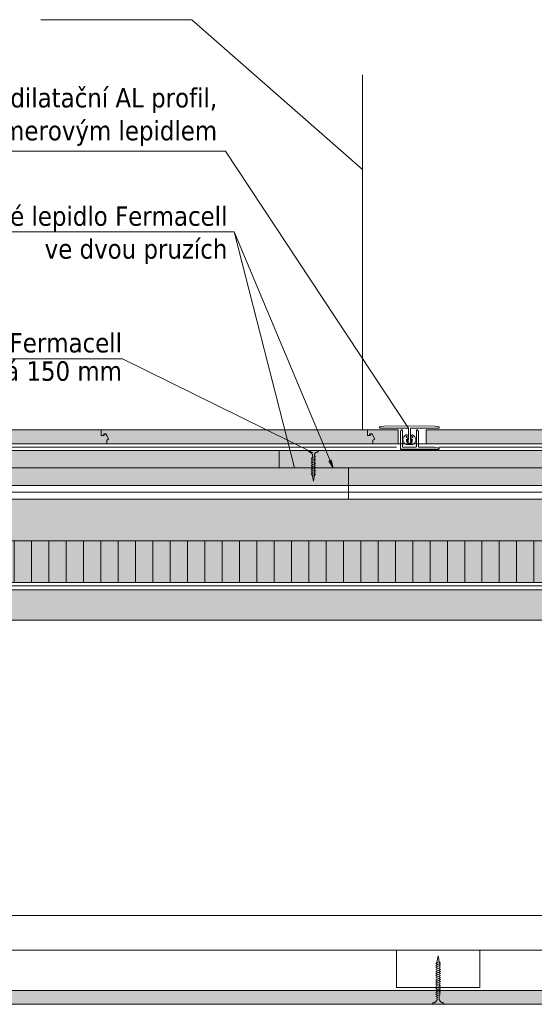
# Model space of a CAD drawing. Header units: millimetres. Extents: x -64926 to -56983, y 29477 to 31827.
# Tile 3 of 12: x -64305 to -63933, y 30548 to 31258. Entities that reach past the tile are written whole.
import ezdxf
from ezdxf.xclip import XClip

# ---------------------------------------------------------------- set-up
doc = ezdxf.new("R2010")
doc.units = ezdxf.units.MM
doc.header["$MEASUREMENT"] = 0
doc.header["$XCLIPFRAME"] = 0
doc.linetypes.add('DASHED', pattern=[19.05, 12.7, -6.35])
for name, color, linetype in [('POHLED ZÁPADNÍ_1_DEK_Kotvení', 7, 'Continuous'), ('POHLED ZÁPADNÍ_1_DEK_KÓTY', 7, 'Continuous'), ('POHLED ZÁPADNÍ_1_DEK_Plechy', 7, 'Continuous'), ('POHLED ZÁPADNÍ_1_DEK_SLABA', 7, 'Continuous'), ('POHLED ZÁPADNÍ_1_DEK_Spojeni', 7, 'Continuous'), ('POHLED ZÁPADNÍ_1_DEK_Textilie', 7, 'Continuous'), ('POHLED ZÁPADNÍ_1_DEK_ŠRAFY', 7, 'Continuous')]:
    doc.layers.add(name, color=color, linetype=linetype)
doc.styles.add('GENEROVANÝ_STYL_2', font='txt')
doc.linetypes.add('IZOLACE', pattern='A,0,[1,Detail č.10 Stropní KCE NAD 2.NP1.Shx,S=7.93651e-07,R=0,X=0,Y=0],-0.4001,0', length=0.4001)
doc.linetypes.add('LEPENÍ', pattern='A,0,[2,Detail č.10 Stropní KCE NAD 2.NP1.Shx,S=0.060476,R=0,X=0,Y=0],-7.62,0', length=7.62)
doc.linetypes.add('TEXTILIE', pattern='A,0,[4,Detail č.10 Stropní KCE NAD 2.NP1.Shx,S=0.016,R=0,X=0,Y=0],-0.016,0', length=0.016)
doc.linetypes.add('ZEBRIK', pattern='A,0,[3,Detail č.10 Stropní KCE NAD 2.NP1.Shx,S=0.00015873,R=0,X=0,Y=0],-0.02,0', length=0.02)
pattern_1 = [(305.83299, (-77491.787, 28890.929), (4.727849, 13.601744), [1.5, -16.5]), (250.83299, (-77491.787, 28890.929), (-15.265491, 0.99134), [1.2, -13.2]), (356.28439, (-77492.181, 28889.796), (-10.53763, 14.593092), [1.274804, -14.022842]), (302.01719, (-77487.91, 28889.95), (8.433827, 19.885436), [2.25, -24.75]), (352.46859, (-77488.612, 28888.293), (-14.31467, 22.893016), [1.912206, -21.03426]), (247.01719, (-77487.91, 28889.95), (-14.31469, 22.893005), [1.8, -19.8]), (276.83299, (-77489.368, 28888.256), (10.729326, 9.604247), [1.5, -16.5]), (221.83299, (-77489.368, 28888.256), (-12.870888, 8.267902), [1.2, -13.2]), (327.28439, (-77490.262, 28887.455), (-2.141548, 17.87215), [1.274804, -14.022842]), (293.33299, (-77491.7875, 28890.929), (-6.395865, 1.8653105), [0, -13.04, 0, -13.4, 0, -13.25]), (263.33299, (-77491.7875, 28890.929), (-6.3606038, 7.032012), [0, -7.64, 0, -12.74, 0, -5.05]), (223.33299, (-77490.696, 28895.2533), (3.05043, 10.241334), [0, -5, 0, -15.6, 0, -20.7]), (213.33299, (-77490.206, 28897.1925), (0.913478, 11.799), [0, -6.5, 0, -10.36, 0, -14.7])]

# ---------------------------------------------------------------- blocks, each defined once
blk = doc.blocks.new('Kresba_1_1', base_point=(-67651.92, 29799.86))
at = {"layer": 'POHLED ZÁPADNÍ_1_DEK_ŠRAFY', "linetype": 'Continuous', "lineweight": 18}
for points in [[(-64437.74, 30958.13), (-64435.99, 30958.13), (-64435.89, 30959.28), (-64434.31, 30959.28), (-64432.52, 30955.52), (-64433.77, 30954.69), (-64433.77, 30952.13), (-64241.77, 30952.13), (-64241.77, 30954.69), (-64240.52, 30955.52), (-64242.24, 30959.13), (-64243.74, 30959.13), (-64243.74, 30958.38), (-64245.74, 30958.13), (-64245.74, 30962.13), (-64437.74, 30962.13)], [(-64245.74, 30958.13), (-64243.99, 30958.13), (-64243.89, 30959.28), (-64242.31, 30959.28), (-64240.52, 30955.52), (-64241.77, 30954.69), (-64241.77, 30952.13), (-64049.77, 30952.13), (-64049.77, 30954.69), (-64048.52, 30955.52), (-64050.24, 30959.13), (-64051.74, 30959.13), (-64051.74, 30958.38), (-64053.74, 30958.13), (-64053.74, 30962.13), (-64245.74, 30962.13)], [(-64049.77, 30954.69), (-64049.77, 30952.13), (-64031.49, 30952.13), (-64031.49, 30962.13), (-64053.74, 30962.13), (-64053.74, 30958.13), (-64051.99, 30958.13), (-64050.24, 30959.13)], [(-64011.38, 30962.13), (-64011.38, 30952.13), (-63857.77, 30952.13), (-63857.77, 30954.69), (-63856.52, 30955.52), (-63858.24, 30959.13), (-63859.74, 30959.13), (-63859.74, 30958.38), (-63859.99, 30958.13), (-63861.74, 30958.13), (-63861.74, 30962.13)], [(-63516.17, 30824.9), (-63516.17, 30846.9), (-64515.97, 30846.9), (-64515.97, 30824.9)]]:
    blk.add_hatch(color=3, dxfattribs=at).paths.add_polyline_path(points)
h = blk.add_hatch(dxfattribs=at)
h.set_pattern_fill('AR_CONC_0001', color=3, style=0, pattern_type=2)
h.set_pattern_definition(pattern_1)
h.paths.add_polyline_path([(-64083.34, 30934.63), (-64083.34, 30947.13), (-64515.97, 30947.13), (-64515.97, 30934.63)])
h = blk.add_hatch(dxfattribs=at)
h.set_pattern_fill('AR_CONC_0001', color=3, style=0, pattern_type=2)
h.set_pattern_definition(pattern_1)
h.paths.add_polyline_path([(-64083.34, 30934.63), (-63516.17, 30934.63), (-63516.17, 30947.13), (-64083.34, 30947.13)])
h = blk.add_hatch(dxfattribs=at)
h.set_pattern_fill('AR_CONC_0001', color=3, style=0, pattern_type=2)
h.set_pattern_definition(pattern_1)
h.paths.add_polyline_path([(-64515.97, 30934.63), (-64515.97, 30922.13), (-64023.34, 30922.13), (-64023.34, 30934.63)])
h = blk.add_hatch(dxfattribs=at)
h.set_pattern_fill('AR_CONC_0001', color=3, style=0, pattern_type=2)
h.set_pattern_definition(pattern_1)
h.paths.add_polyline_path([(-64023.34, 30934.63), (-64023.34, 30922.13), (-63516.17, 30922.13), (-63516.17, 30934.63)])
h = blk.add_hatch(dxfattribs=at)
h.set_pattern_fill('GROUT_0001', color=3, style=0, pattern_type=2)
h.set_pattern_definition([(60, (-77491.5195, 28925.393), (-6.4282032, 4.8660254), [1, -7]), (60, (-77493.618, 28927.759), (-6.9282032, 4), [0, -8]), (60, (-77492.5195, 28923.661), (-5.4282032, 6.598076), [0, -8]), (60, (-77497.716, 28926.661), (-2.9282032, 10.9282032), [2, -14]), (60, (-77490.3856, 28929.357), (-6.9282032, 4), [0, -8]), (60, (-77490.5195, 28927.125), (-5.9282032, 5.732051), [0, -8]), (60, (-77490.8856, 28928.491), (-6.9282032, 4), [0, -8]), (60, (-77497.216, 28927.527), (-6.9282032, 4), [0, -8])])
h.paths.add_polyline_path([(-63516.17, 30882.13), (-63516.17, 30912.13), (-64515.97, 30912.13), (-64515.97, 30882.13)])
h = blk.add_hatch(dxfattribs=at)
h.set_pattern_fill('LINE_0001', color=3, style=0, pattern_type=2)
h.set_pattern_definition([(90, (-242571.105, 1283.457), (-12.5, 0), [])])
h.paths.add_polyline_path([(-64515.97, 30852.13), (-63732.81, 30852.13), (-63732.81, 30882.13), (-64515.97, 30882.13)])
h = blk.add_hatch(dxfattribs=at)
h.set_pattern_fill('AR_SAND_0001', color=3, style=0, pattern_type=2)
h.set_pattern_definition([(37.5, (-242571.1055, 1283.4574), (-0.3149668, 9.63411885), [0, -7.6, 0, -8.5, 0, -8.125]), (7.5, (-242571.105, 1283.457), (8.8488835, 14.1107303), [0, -4.1, 0, -6.85, 0, -2.625]), (327.5, (-242577.2555, 1283.4574), (15.5707093, 0.02829527), [0, -2.5, 0, -9, 0, -11.75]), (317.5, (-242577.255, 1283.457), (15.030633, 4.3883778), [0, -1.25, 0, -5.9, 0, -6.75])])
h.paths.add_polyline_path([(-64515.97, 30852.13), (-63732.81, 30852.13), (-63732.81, 30882.13), (-64515.97, 30882.13)])
h = blk.add_hatch(dxfattribs=at)
h.set_pattern_fill('AR_CONC_0001', color=3, style=0, pattern_type=2)
h.set_pattern_definition([(267.916494, (-272597.4, -22301.141), (18.1324107, 11.7377886), [2.25, -24.75]), (212.916494, (-272597.4, -22301.14), (-17.1507982, 15.2443618), [1.8, -19.8]), (318.367894, (-272598.911, -22302.12), (0.9816336, 26.9821494), [1.9122057, -21.0342634]), (264.100694, (-272593.713, -22305.875), (28.310029, 15.7576094), [3.375, -37.125]), (314.552094, (-272596.072, -22307.188), (4.162641, 40.2855113), [2.8683086, -31.55139]), (209.100694, (-272593.713, -22305.875), (4.1626095, 40.2855145), [2.7, -29.7]), (238.916494, (-272597.002, -22306.535), (21.5495566, 1.475334), [2.25, -24.75]), (183.916494, (-272597.002, -22306.535), (-7.6098129, 21.6478912), [1.8, -19.8]), (289.367894, (-272598.797, -22306.658), (13.9397616, 23.1232142), [1.9122057, -21.0342634]), (255.4164944, (-272597.4, -22301.141), (-5.84923148, 8.1028423), [0, -19.56, 0, -20.1, 0, -19.875]), (225.4164944, (-272597.4, -22301.141), (-1.04500223, 14.1844116), [0, -11.46, 0, -19.11, 0, -7.575]), (185.4164944, (-272592.1225, -22297.03), (13.0498985, 9.30740316), [0, -7.5, 0, -23.4, 0, -31.05]), (175.4164944, (-272589.756, -22295.186), (11.9569208, 13.12045915), [0, -9.75, 0, -15.54, 0, -22.05])])
h.paths.add_polyline_path([(-63516.17, 30548.05), (-63516.17, 30558.05), (-64516.13, 30558.05), (-64516.13, 30548.05)])
at = {"layer": 'POHLED ZÁPADNÍ_1_DEK_Kotvení', "color": 41, "linetype": 'DASHED', "lineweight": 18}
for p, q in [((-64096.21, 30947.13), (-64096.21, 30946.67)), ((-64089.17, 30947.13), (-64096.21, 30947.13)), ((-64089.17, 30947.13), (-64089.17, 30946.67)), ((-64091.15, 30943), (-64094.23, 30941.68)), ((-64091.15, 30941.68), (-64094.23, 30940.36)), ((-64093.3, 30941.1), (-64094.23, 30941.68)), ((-64091.15, 30940.36), (-64094.23, 30939.04)), ((-64093.3, 30939.78), (-64094.23, 30940.36)), ((-64091.15, 30939.04), (-64094.23, 30937.72)), ((-64093.3, 30938.46), (-64094.23, 30939.04)), ((-64091.15, 30937.72), (-64094.23, 30936.4)), ((-64093.3, 30937.14), (-64094.23, 30937.72)), ((-64093.4, 30944.16), (-64093.36, 30942.05)), ((-64092.1, 30943.58), (-64092.11, 30943.58)), ((-64092.11, 30943.58), (-64092.11, 30943.58)), ((-64092.11, 30943.58), (-64092.11, 30943.58)), ((-64092.11, 30943.58), (-64092.11, 30943.58)), ((-64092.11, 30943.58), (-64092.11, 30943.58)), ((-64092.11, 30943.58), (-64092.11, 30943.58)), ((-64092.09, 30943.58), (-64092.1, 30943.58)), ((-64092.1, 30943.58), (-64092.09, 30943.58)), ((-64092.1, 30943.58), (-64092.1, 30943.58)), ((-64092.09, 30943.58), (-64092.1, 30943.58)), ((-64092.1, 30943.58), (-64092.1, 30943.58)), ((-64092.1, 30943.58), (-64092.1, 30943.58)), ((-64092.1, 30943.58), (-64092.1, 30943.58)), ((-64092.1, 30943.58), (-64092.1, 30943.58)), ((-64092.1, 30943.58), (-64092.1, 30943.58)), ((-64092.09, 30943.58), (-64091.99, 30944.16)), ((-64091.15, 30943), (-64092.09, 30943.58)), ((-64092.08, 30943.58), (-64092.09, 30943.58)), ((-64092.09, 30943.58), (-64092.09, 30943.58)), ((-64092.09, 30943.58), (-64092.09, 30943.58)), ((-64092.09, 30943.58), (-64092.09, 30943.58)), ((-64092.09, 30943.58), (-64092.09, 30943.58)), ((-64092.09, 30943.58), (-64092.09, 30943.58)), ((-64092.09, 30943.58), (-64092.09, 30943.58)), ((-64091.15, 30941.68), (-64092.09, 30942.26)), ((-64091.15, 30940.36), (-64092.09, 30940.94)), ((-64091.15, 30939.04), (-64092.09, 30939.62)), ((-64091.15, 30937.72), (-64092.09, 30938.3)), ((-64092.08, 30943.58), (-64092.08, 30943.58)), ((-64092.08, 30943.58), (-64092.08, 30943.58)), ((-64092.08, 30943.58), (-64092.08, 30943.58)), ((-64092.08, 30943.58), (-64092.08, 30943.58)), ((-64092.08, 30943.58), (-64092.08, 30943.58)), ((-64092.08, 30943.58), (-64092.08, 30943.58)), ((-64092.08, 30943.58), (-64092.08, 30943.58)), ((-64092.08, 30943.58), (-64092.08, 30943.58)), ((-64092.08, 30943.58), (-64092.08, 30943.58)), ((-64092.08, 30943.58), (-64092.08, 30943.58)), ((-64092.08, 30943.58), (-64092.08, 30943.58)), ((-64092.08, 30943.58), (-64092.08, 30943.58)), ((-64092.08, 30943.58), (-64092.08, 30943.58)), ((-64091.15, 30936.4), (-64094.23, 30935.08)), ((-64093.3, 30935.82), (-64094.23, 30936.4)), ((-64091.15, 30935.08), (-64094.23, 30933.76)), ((-64093.3, 30934.5), (-64094.23, 30935.08)), ((-64091.15, 30933.76), (-64094.23, 30932.44)), ((-64093.3, 30933.18), (-64094.23, 30933.76)), ((-64091.15, 30932.44), (-64094.23, 30931.12)), ((-64093.3, 30931.86), (-64094.23, 30932.44)), ((-64091.15, 30931.12), (-64094.23, 30929.8)), ((-64093.3, 30930.54), (-64094.23, 30931.12)), ((-64091.15, 30936.4), (-64092.09, 30936.98)), ((-64091.15, 30935.08), (-64092.09, 30935.66)), ((-64091.15, 30933.76), (-64092.09, 30934.34)), ((-64091.15, 30932.44), (-64092.09, 30933.02)), ((-64091.15, 30931.12), (-64092.09, 30931.7)), ((-64091.15, 30929.8), (-64092.09, 30930.38)), ((-64093.3, 30929.22), (-64094.23, 30929.8)), ((-64093.37, 30928.86), (-64093.37, 30928.86)), ((-64093.37, 30928.86), (-64093.37, 30928.86)), ((-64093.36, 30928.86), (-64093.37, 30928.86)), ((-64093.37, 30928.86), (-64093.37, 30928.85)), ((-64093.37, 30928.85), (-64093.37, 30928.85)), ((-64093.37, 30928.85), (-64093.37, 30928.85)), ((-64093.37, 30928.85), (-64093.37, 30928.85)), ((-64093.37, 30928.85), (-64093.37, 30928.85)), ((-64093.37, 30928.85), (-64093.37, 30928.85)), ((-64093.35, 30928.86), (-64093.36, 30928.85)), ((-64093.36, 30928.85), (-64093.35, 30928.86)), ((-64093.35, 30928.86), (-64093.36, 30928.86)), ((-64093.36, 30928.86), (-64093.36, 30928.86)), ((-64093.36, 30928.86), (-64093.36, 30928.86)), ((-64093.35, 30928.86), (-64093.36, 30928.86)), ((-64093.36, 30928.86), (-64093.36, 30928.86)), ((-64093.36, 30928.86), (-64093.36, 30928.86)), ((-64093.36, 30928.86), (-64093.36, 30928.86)), ((-64093.36, 30928.86), (-64093.36, 30928.86)), ((-64093.36, 30928.86), (-64093.36, 30928.86)), ((-64093.36, 30928.86), (-64093.36, 30928.86)), ((-64091.15, 30929.8), (-64093.35, 30928.86)), ((-64092.69, 30925.13), (-64093.35, 30928.86)), ((-64093.35, 30928.86), (-64093.35, 30928.85)), ((-64093.34, 30928.86), (-64093.35, 30928.85)), ((-64093.35, 30928.85), (-64093.35, 30928.86)), ((-64093.35, 30928.86), (-64093.35, 30928.85)), ((-64093.35, 30928.85), (-64093.35, 30928.86)), ((-64093.35, 30928.86), (-64093.35, 30928.86)), ((-64093.35, 30928.85), (-64093.34, 30928.85)), ((-64093.34, 30928.85), (-64093.34, 30928.86)), ((-64093.34, 30928.86), (-64093.34, 30928.86)), ((-64093.34, 30928.86), (-64093.34, 30928.86)), ((-64093.34, 30928.86), (-64093.34, 30928.86)), ((-64093.34, 30928.86), (-64093.34, 30928.85)), ((-64093.34, 30928.85), (-64093.34, 30928.86)), ((-64093.34, 30928.85), (-64093.34, 30928.85)), ((-64092.69, 30925.13), (-64091.94, 30929.47)), ((-64091.95, 30929.47), (-64091.95, 30929.47)), ((-64091.95, 30929.47), (-64091.95, 30929.47)), ((-64091.94, 30929.47), (-64091.95, 30929.47)), ((-64091.95, 30929.47), (-64091.95, 30929.47)), ((-64091.95, 30929.47), (-64091.95, 30929.47)), ((-64091.95, 30929.47), (-64091.95, 30929.46)), ((-64091.95, 30929.46), (-64091.95, 30929.46)), ((-64091.95, 30929.46), (-64091.95, 30929.46)), ((-64091.95, 30929.46), (-64091.95, 30929.46)), ((-64091.95, 30929.46), (-64091.95, 30929.46)), ((-64091.95, 30929.46), (-64091.95, 30929.46)), ((-64091.93, 30929.47), (-64091.94, 30929.46)), ((-64091.94, 30929.46), (-64091.93, 30929.47)), ((-64091.93, 30929.47), (-64091.94, 30929.47)), ((-64091.94, 30929.47), (-64091.94, 30929.47)), ((-64091.94, 30929.47), (-64091.94, 30929.47)), ((-64091.93, 30929.47), (-64091.94, 30929.47)), ((-64091.94, 30929.47), (-64091.94, 30929.47)), ((-64091.94, 30929.47), (-64091.94, 30929.47)), ((-64091.94, 30929.47), (-64091.94, 30929.47)), ((-64091.94, 30929.47), (-64091.94, 30929.47)), ((-64091.93, 30929.47), (-64091.93, 30929.46)), ((-64091.92, 30929.47), (-64091.93, 30929.46)), ((-64091.93, 30929.46), (-64091.93, 30929.47)), ((-64091.93, 30929.47), (-64091.93, 30929.46)), ((-64091.93, 30929.46), (-64091.93, 30929.47)), ((-64091.93, 30929.47), (-64091.93, 30929.47)), ((-64091.93, 30929.46), (-64091.92, 30929.46)), ((-64091.92, 30929.46), (-64091.92, 30929.47)), ((-64091.92, 30929.47), (-64091.92, 30929.47)), ((-64091.92, 30929.47), (-64091.92, 30929.47)), ((-64091.92, 30929.47), (-64091.92, 30929.47)), ((-64091.92, 30929.47), (-64091.92, 30929.46)), ((-64091.92, 30929.46), (-64091.92, 30929.47)), ((-64091.92, 30929.46), (-64091.92, 30929.46)), ((-64002.7, 30583.05), (-64003.56, 30578.12)), ((-64002.7, 30583.05), (-64001.95, 30578.81)), ((-64004.45, 30577.74), (-64001.95, 30578.81)), ((-64004.45, 30577.74), (-64003.38, 30577.08)), ((-64004.45, 30576.24), (-64000.95, 30577.74)), ((-64004.45, 30574.74), (-64000.95, 30576.24)), ((-64004.45, 30576.24), (-64003.38, 30575.58)), ((-64003.57, 30578.12), (-64003.58, 30578.12)), ((-64003.58, 30578.12), (-64003.58, 30578.12)), ((-64003.58, 30578.12), (-64003.58, 30578.11)), ((-64003.58, 30578.11), (-64003.58, 30578.12)), ((-64003.58, 30578.12), (-64003.57, 30578.11)), ((-64003.58, 30578.11), (-64003.58, 30578.11)), ((-64003.57, 30578.11), (-64003.57, 30578.12)), ((-64003.57, 30578.12), (-64003.57, 30578.12)), ((-64003.57, 30578.12), (-64003.57, 30578.12)), ((-64003.57, 30578.12), (-64003.57, 30578.12)), ((-64003.57, 30578.12), (-64003.57, 30578.11)), ((-64003.57, 30578.12), (-64003.57, 30578.12)), ((-64003.57, 30578.11), (-64003.57, 30578.11)), ((-64003.57, 30578.11), (-64003.56, 30578.11)), ((-64003.56, 30578.11), (-64003.56, 30578.12)), ((-64003.56, 30578.12), (-64003.56, 30578.12)), ((-64003.56, 30578.12), (-64003.56, 30578.12)), ((-64003.56, 30578.12), (-64003.56, 30578.11)), ((-64003.56, 30578.11), (-64003.56, 30578.12)), ((-64003.56, 30578.11), (-64003.56, 30578.12)), ((-64003.56, 30578.12), (-64003.56, 30578.11)), ((-64003.56, 30578.11), (-64003.56, 30578.11)), ((-64003.55, 30578.11), (-64003.55, 30578.12)), ((-64003.55, 30578.12), (-64003.54, 30578.11)), ((-64003.55, 30578.12), (-64003.55, 30578.11)), ((-64003.55, 30578.11), (-64003.55, 30578.12)), ((-64003.55, 30578.12), (-64003.55, 30578.12)), ((-64003.55, 30578.12), (-64003.55, 30578.11)), ((-64003.55, 30578.11), (-64003.55, 30578.12)), ((-64003.55, 30578.11), (-64003.55, 30578.11)), ((-64003.54, 30578.12), (-64003.54, 30578.12)), ((-64003.54, 30578.12), (-64003.54, 30578.12)), ((-64003.54, 30578.12), (-64003.54, 30578.12)), ((-64003.54, 30578.12), (-64003.54, 30578.12)), ((-64003.54, 30578.12), (-64003.54, 30578.12)), ((-64002.01, 30578.4), (-64000.95, 30577.74)), ((-64002.01, 30576.9), (-64000.95, 30576.24)), ((-64002.01, 30575.4), (-64000.95, 30574.74)), ((-64004.45, 30573.24), (-64000.95, 30574.74)), ((-64004.45, 30574.74), (-64003.38, 30574.08)), ((-64004.45, 30573.24), (-64003.38, 30572.58)), ((-64004.45, 30571.74), (-64000.95, 30573.24)), ((-64004.45, 30570.24), (-64000.95, 30571.74)), ((-64004.45, 30571.74), (-64003.38, 30571.08)), ((-64004.45, 30568.74), (-64000.95, 30570.24)), ((-64004.45, 30570.24), (-64003.38, 30569.58)), ((-64004.45, 30567.24), (-64000.95, 30568.74)), ((-64004.45, 30568.74), (-64003.38, 30568.08)), ((-64004.45, 30568.74), (-64003.38, 30568.08)), ((-64002.01, 30573.9), (-64000.95, 30573.24)), ((-64002.01, 30572.4), (-64000.95, 30571.74)), ((-64002.01, 30570.9), (-64000.95, 30570.24)), ((-64002.01, 30569.4), (-64000.95, 30568.74)), ((-64004.45, 30567.24), (-64003.38, 30566.58)), ((-64004.45, 30565.74), (-64000.95, 30567.24)), ((-64004.45, 30564.24), (-64000.95, 30565.74)), ((-64004.45, 30565.74), (-64003.38, 30565.08)), ((-64004.45, 30564.24), (-64003.38, 30563.58)), ((-64004.45, 30562.74), (-64000.95, 30564.24)), ((-64004.45, 30561.24), (-64000.95, 30562.74)), ((-64004.45, 30562.74), (-64003.38, 30562.08)), ((-64004.45, 30559.74), (-64000.95, 30561.24)), ((-64004.45, 30561.24), (-64003.38, 30560.58)), ((-64002.01, 30567.9), (-64000.95, 30567.24)), ((-64002.01, 30566.4), (-64000.95, 30565.74)), ((-64002.01, 30564.9), (-64000.95, 30564.24)), ((-64002.01, 30563.4), (-64000.95, 30562.74)), ((-64002.01, 30561.9), (-64000.95, 30561.24)), ((-64004.45, 30558.24), (-64000.95, 30559.74)), ((-64004.45, 30559.74), (-64003.38, 30559.08)), ((-64004.45, 30558.24), (-64003.38, 30557.58)), ((-64004.45, 30556.74), (-64000.95, 30558.24)), ((-64004.45, 30556.74), (-64003.38, 30556.08)), ((-64004.45, 30555.24), (-64000.95, 30556.74)), ((-64004.45, 30555.24), (-64003.38, 30554.58)), ((-64004.45, 30553.74), (-64000.95, 30555.24)), ((-64002.01, 30560.4), (-64000.95, 30559.74)), ((-64002.01, 30558.9), (-64000.95, 30558.24)), ((-64002.01, 30557.4), (-64000.95, 30556.74)), ((-64002.01, 30555.9), (-64000.95, 30555.24)), ((-64001.96, 30554.82), (-64001.96, 30554.82)), ((-64001.96, 30554.82), (-64001.96, 30554.82)), ((-64001.96, 30554.82), (-64001.96, 30554.82)), ((-64001.96, 30554.82), (-64001.96, 30554.81)), ((-64001.96, 30554.81), (-64001.95, 30554.82)), ((-64001.95, 30554.82), (-64001.96, 30554.81)), ((-64001.95, 30554.82), (-64001.96, 30554.82)), ((-64001.96, 30554.81), (-64001.96, 30554.81)), ((-64001.96, 30554.81), (-64001.96, 30554.81)), ((-64001.96, 30554.81), (-64001.96, 30554.81)), ((-64001.96, 30554.81), (-64001.95, 30554.81)), ((-64001.95, 30554.81), (-64001.95, 30554.82)), ((-64001.95, 30554.82), (-64001.95, 30554.81)), ((-64001.89, 30551.42), (-64001.95, 30554.82)), ((-64001.95, 30554.81), (-64001.95, 30554.81)), ((-64001.95, 30554.81), (-64001.94, 30554.81)), ((-64001.95, 30554.81), (-64001.95, 30554.81)), ((-64001.95, 30554.81), (-64001.94, 30554.81)), ((-64001.94, 30554.81), (-64001.94, 30554.81)), ((-64001.94, 30554.81), (-64001.94, 30554.81)), ((-64001.94, 30554.81), (-64001.94, 30554.81)), ((-64001.94, 30554.81), (-64001.94, 30554.81)), ((-64001.94, 30554.81), (-64001.94, 30554.81)), ((-64001.94, 30554.81), (-64001.94, 30554.81)), ((-64001.94, 30554.81), (-64001.93, 30554.81)), ((-64001.93, 30554.82), (-64001.93, 30554.82)), ((-64001.93, 30554.82), (-64001.93, 30554.82)), ((-64001.93, 30554.82), (-64001.93, 30554.82)), ((-64001.93, 30554.82), (-64001.93, 30554.82)), ((-64001.93, 30554.82), (-64001.93, 30554.82)), ((-64001.93, 30554.81), (-64001.93, 30554.81)), ((-64001.93, 30554.81), (-64001.93, 30554.81)), ((-64001.93, 30554.81), (-64001.93, 30554.81)), ((-64006.7, 30548.05), (-64006.7, 30548.57)), ((-64006.7, 30548.05), (-63998.7, 30548.05)), ((-64004.45, 30553.74), (-64003.38, 30553.08)), ((-64003.38, 30553.08), (-64003.5, 30551.42)), ((-64003.39, 30553.08), (-64003.4, 30553.08)), ((-64003.4, 30553.08), (-64003.4, 30553.08)), ((-64003.4, 30553.08), (-64003.4, 30553.07)), ((-64003.4, 30553.07), (-64003.4, 30553.08)), ((-64003.4, 30553.08), (-64003.4, 30553.07)), ((-64003.4, 30553.08), (-64003.4, 30553.07)), ((-64003.4, 30553.08), (-64003.4, 30553.08)), ((-64003.4, 30553.08), (-64003.4, 30553.08)), ((-64003.4, 30553.07), (-64003.4, 30553.08)), ((-64003.38, 30553.08), (-64003.39, 30553.08)), ((-64003.39, 30553.08), (-64003.38, 30553.08)), ((-64003.38, 30553.08), (-64003.39, 30553.07)), ((-64003.39, 30553.08), (-64003.39, 30553.08)), ((-64003.39, 30553.08), (-64003.39, 30553.07)), ((-64003.39, 30553.07), (-64003.39, 30553.08)), ((-64003.39, 30553.07), (-64003.39, 30553.07)), ((-64003.37, 30553.08), (-64003.38, 30553.08)), ((-64003.38, 30553.08), (-64003.38, 30553.07)), ((-64003.38, 30553.07), (-64003.38, 30553.08)), ((-64003.38, 30553.08), (-64003.38, 30553.07)), ((-64003.38, 30553.08), (-64003.38, 30553.08)), ((-64003.38, 30553.08), (-64003.38, 30553.07)), ((-64003.38, 30553.07), (-64003.38, 30553.08)), ((-64003.38, 30553.07), (-64003.38, 30553.07)), ((-64003.36, 30553.09), (-64003.37, 30553.08)), ((-64003.36, 30553.08), (-64003.37, 30553.08)), ((-64003.37, 30553.08), (-64003.36, 30553.08)), ((-64003.37, 30553.08), (-64003.37, 30553.08)), ((-64003.37, 30553.08), (-64003.37, 30553.07)), ((-64003.37, 30553.07), (-64003.37, 30553.08)), ((-64003.37, 30553.08), (-64003.37, 30553.07)), ((-64003.37, 30553.07), (-64003.37, 30553.08)), ((-64003.37, 30553.07), (-64003.37, 30553.07)), ((-64003.36, 30553.08), (-64003.36, 30553.09)), ((-64003.36, 30553.08), (-64003.36, 30553.08)), ((-63998.7, 30548.05), (-63998.7, 30548.57))]:
    blk.add_line(p, q, dxfattribs=at)
at = {"layer": 'POHLED ZÁPADNÍ_1_DEK_Kotvení', "color": 41, "linetype": 'Continuous', "lineweight": 18}
for p, q in [((-64092.09, 30943.58), (-64092.04, 30943.58)), ((-64093.35, 30928.86), (-64093.3, 30928.86)), ((-64093.35, 30928.86), (-64093.3, 30928.86)), ((-64003.56, 30578.12), (-64003.51, 30578.12)), ((-64003.56, 30578.12), (-64003.51, 30578.12)), ((-64001.95, 30554.81), (-64001.9, 30554.81)), ((-64001.95, 30554.81), (-64001.9, 30554.81)), ((-64003.38, 30553.08), (-64003.33, 30553.08)), ((-64003.38, 30553.08), (-64003.33, 30553.08))]:
    blk.add_line(p, q, dxfattribs=at)
at = {"layer": 'POHLED ZÁPADNÍ_1_DEK_Kotvení', "color": 41, "linetype": 'DASHED', "lineweight": 18}
for centre, radius in [((-64092.11, 30943.58), 0.0011), ((-64093.37, 30928.85), 0.0011), ((-64091.95, 30929.46), 0.0011), ((-64003.54, 30578.12), 0.00125), ((-64001.93, 30554.82), 0.00125), ((-64003.37, 30553.08), 0.00125)]:
    blk.add_circle(centre, radius, dxfattribs=at)
for centre, radius, start, end in [((-64095.77, 30946.67), 0.44, 180, 263.31598), ((-64096.16, 30943.39), 2.86, 15.68682, 83.31598), ((-64089.23, 30943.39), 2.86, 96.68402, 164.31318), ((-64089.61, 30946.67), 0.44, 276.68402, 0), ((-64006.2, 30548.57), 0.5, 96.68402, 180), ((-64006.64, 30552.3), 3.25, 276.68402, 344.31318), ((-63998.76, 30552.3), 3.25, 195.68682, 263.31598), ((-63999.2, 30548.57), 0.5, 0, 83.31598)]:
    blk.add_arc(centre, radius, start, end, dxfattribs=at)
for p in [(-64092.1, 30943.58), (-64093.36, 30928.86), (-64091.95, 30929.47), (-64003.55, 30578.11), (-64001.94, 30554.81), (-64003.37, 30553.07)]:
    blk.add_point(p, dxfattribs=at)
at = {"layer": 'POHLED ZÁPADNÍ_1_DEK_KÓTY', "color": 6, "linetype": 'Continuous', "lineweight": 18}
for p, q in [((-64079.8, 30940.18), (-64081.53, 30939.45)), ((-64078.49, 30934.63), (-64081.53, 30939.45)), ((-64078.49, 30934.63), (-64080.66, 30939.82)), ((-64079.8, 30940.18), (-64078.49, 30934.63))]:
    blk.add_line(p, q, dxfattribs=at)
at = {"layer": 'POHLED ZÁPADNÍ_1_DEK_KÓTY', "color": 6, "linetype": 'Continuous', "lineweight": 18, "flags": 128}
for points in [[(-64057.41, 31149.76), (-64180.45, 31257.78), (-64289.46, 31257.78)], [(-64024.17, 30963.44), (-64156.21, 31162.89), (-64446.01, 31162.89)], [(-64078.49, 30934.63), (-64149.95, 31104.96), (-64388.59, 31104.96)], [(-64106.34, 30934.63), (-64149.95, 31104.96), (-64388.59, 31104.96)], [(-64092.83, 30945.65), (-64230.51, 31013.29), (-64471.18, 31013.29)]]:
    blk.add_lwpolyline(points, dxfattribs=at)
at = {"layer": 'POHLED ZÁPADNÍ_1_DEK_Plechy', "color": 5, "linetype": 'Continuous', "lineweight": 18}
for p, q in [((-64044.79, 30964.22), (-64041.91, 30964.9)), ((-64044.62, 30963.44), (-64024.17, 30963.44)), ((-64041.91, 30964.9), (-64023.44, 30965.1)), ((-64029.98, 30948.16), (-64029.98, 30960.71)), ((-64028.52, 30950.26), (-64028.52, 30962.17)), ((-64028.52, 30953.8), (-64028.52, 30962.17)), ((-64024.17, 30955.35), (-64024.17, 30963.44)), ((-64023.44, 30965.1), (-64004.98, 30964.9)), ((-64022.72, 30955.36), (-64022.72, 30963.44)), ((-64022.72, 30955.35), (-64022.72, 30963.44)), ((-64022.72, 30963.44), (-64002.27, 30963.44)), ((-64018.37, 30950.26), (-64018.37, 30962.17)), ((-64016.91, 30949.61), (-64016.91, 30960.71)), ((-64002.1, 30964.22), (-64004.98, 30964.9)), ((-64024.25, 30954.12), (-64025.24, 30954.88)), ((-64023.6, 30952.27), (-64025.24, 30953.52)), ((-64025.18, 30955.2), (-64024.32, 30955.2)), ((-64025.18, 30953.84), (-64024.32, 30953.84)), ((-64023.29, 30952.27), (-64021.65, 30953.52)), ((-64023.29, 30952.27), (-64021.65, 30953.52)), ((-64022.64, 30954.12), (-64021.65, 30954.88)), ((-64021.71, 30955.2), (-64022.57, 30955.2)), ((-64021.71, 30953.84), (-64022.57, 30953.84)), ((-64029.98, 30948.16), (-64002.27, 30948.16)), ((-64027.87, 30949.61), (-64019.02, 30949.61)), ((-64016.91, 30949.61), (-64004.98, 30949.61)), ((-64002.1, 30948.94), (-64004.98, 30949.61)), ((-63516.17, 30612.08), (-64516.13, 30612.08)), ((-63516.17, 30587.07), (-64516.13, 30587.06))]:
    blk.add_line(p, q, dxfattribs=at)
at = {"layer": 'POHLED ZÁPADNÍ_1_DEK_Plechy', "color": 1, "linetype": 'Continuous', "lineweight": 18}
for p, q in [((-64023.44, 30951.55), (-64025.87, 30951.55)), ((-64023.7, 30952.13), (-64025.4, 30953.42)), ((-64023.44, 30951.55), (-64021.02, 30951.55)), ((-64023.19, 30952.13), (-64021.49, 30953.42))]:
    blk.add_line(p, q, dxfattribs=at)
at = {"layer": 'POHLED ZÁPADNÍ_1_DEK_Plechy', "color": 5, "linetype": 'Continuous', "lineweight": 18, "flags": 128}
blk.add_lwpolyline([(-64022.7, 30587.06), (-64032.7, 30587.06), (-64032.7, 30560.06), (-63972.7, 30560.06), (-63972.7, 30587.06), (-63982.7, 30587.06)], dxfattribs=at)
at = {"layer": 'POHLED ZÁPADNÍ_1_DEK_Plechy', "color": 5, "linetype": 'Continuous', "lineweight": 18}
for centre, radius, start, end in [((-64044.6, 30963.85), 0.415, 117.79543, 267.56977), ((-64028.55, 30960.74), 1.43, 88.7356, 181.23464), ((-64018.34, 30960.74), 1.43, 358.94366, 91.0861), ((-64002.29, 30963.85), 0.415, 272.43023, 62.20457), ((-64025.14, 30955.03), 0.179, 104.28055, 233.01675), ((-64025.14, 30953.66), 0.179, 104.28055, 233.01675), ((-64024.33, 30955.35), 0.155, 275.24184, 358.89747), ((-64024.33, 30953.99), 0.155, 275.08808, 57.17629), ((-64023.44, 30952.48), 0.258, 233.56962, 307.90156), ((-64022.56, 30955.35), 0.155, 181.10253, 264.75816), ((-64022.56, 30953.99), 0.155, 122.82371, 264.91192), ((-64021.75, 30955.03), 0.179, 306.98325, 75.71945), ((-64021.75, 30953.66), 0.179, 306.98325, 75.71945), ((-64027.91, 30950.23), 0.612, 176.5946, 273.4054), ((-64018.98, 30950.23), 0.612, 266.5946, 3.4054), ((-64002.29, 30948.57), 0.415, 272.43023, 62.20457)]:
    blk.add_arc(centre, radius, start, end, dxfattribs=at)
at = {"layer": 'POHLED ZÁPADNÍ_1_DEK_Plechy', "color": 1, "linetype": 'Continuous', "lineweight": 18}
for centre, radius, start, end in [((-64025.53, 30957.94), 0.559, 328.65554, 105.74486), ((-64021.36, 30957.94), 0.559, 74.25514, 211.34446), ((-64024.37, 30954.97), 3.74, 110.57147, 246.26584), ((-64025.59, 30956.88), 0.285, 123.79074, 238.94687), ((-64023.16, 30954.42), 3.74, 120.37786, 133.86563), ((-64028.62, 30950.8), 6.51, 50.20976, 63.69868), ((-64025.38, 30954.98), 0.317, 111.50178, 225.96901), ((-64024.55, 30956.28), 1.86, 235.57545, 256.53114), ((-64024.71, 30953.55), 1.9, 85.78221, 114.56467), ((-64025.12, 30953.65), 0.356, 89.86941, 219.23615), ((-64025.08, 30954.25), 0.245, 258.52017, 68.96329), ((-64024.58, 30955.64), 0.2, 271.76264, 53.75908), ((-64023.45, 30952.58), 0.517, 240.71964, 307.90156), ((-64022.31, 30955.64), 0.2, 126.24092, 268.23736), ((-64018.27, 30950.8), 6.51, 116.30132, 129.79024), ((-64022.18, 30953.55), 1.9, 65.43533, 94.21779), ((-64021.81, 30954.25), 0.245, 111.03671, 281.47983), ((-64022.34, 30956.28), 1.86, 283.46886, 304.42455), ((-64023.73, 30954.42), 3.74, 46.13437, 59.62214), ((-64021.77, 30953.65), 0.356, 320.76385, 90.13059), ((-64021.51, 30954.98), 0.317, 314.03099, 68.49822), ((-64022.52, 30954.97), 3.74, 293.73416, 69.42853), ((-64021.3, 30956.88), 0.285, 301.05313, 56.20926)]:
    blk.add_arc(centre, radius, start, end, dxfattribs=at)
at = {"layer": 'POHLED ZÁPADNÍ_1_DEK_SLABA', "color": 153, "linetype": 'Continuous', "lineweight": 18}
for p, q in [((-64057.41, 30962.13), (-64057.41, 31217.99)), ((-64057.41, 30962.13), (-64057.41, 31217.99)), ((-64031.49, 30962.13), (-64031.49, 30952.13)), ((-64011.38, 30962.13), (-64011.38, 30952.13)), ((-64516.13, 30952.13), (-63516.17, 30952.13)), ((-64516.13, 30947.13), (-63516.17, 30947.13)), ((-64516.13, 30947.13), (-63516.17, 30947.13)), ((-64516.13, 30947.13), (-63516.17, 30947.13)), ((-64515.97, 30947.13), (-63516.17, 30947.13)), ((-64117.41, 30934.63), (-64117.41, 30947.13)), ((-64515.97, 30934.63), (-63516.17, 30934.63)), ((-64067.41, 30934.63), (-64067.41, 30912.13)), ((-64515.97, 30922.13), (-63516.17, 30922.13)), ((-64515.97, 30922.13), (-63516.17, 30922.13)), ((-64515.97, 30922.13), (-63516.17, 30922.13)), ((-64515.97, 30912.13), (-63516.17, 30912.13)), ((-64515.97, 30882.13), (-63516.17, 30882.13)), ((-64515.97, 30882.13), (-63516.17, 30882.13)), ((-64515.97, 30852.13), (-63516.17, 30852.13)), ((-64515.97, 30852.13), (-63516.17, 30852.13)), ((-64515.97, 30846.9), (-63516.17, 30846.9)), ((-64515.97, 30846.9), (-63516.17, 30846.9)), ((-64515.97, 30846.9), (-63516.17, 30846.9)), ((-64515.97, 30824.9), (-63516.17, 30824.9)), ((-63516.17, 30558.05), (-64516.13, 30558.05)), ((-63516.17, 30548.05), (-64516.13, 30548.05))]:
    blk.add_line(p, q, dxfattribs=at)
at = {"layer": 'POHLED ZÁPADNÍ_1_DEK_SLABA', "color": 153, "linetype": 'Continuous', "lineweight": 18, "flags": 128}
for points in [[(-64437.74, 30958.13), (-64435.99, 30958.13), (-64435.89, 30958.23), (-64435.89, 30959.28), (-64434.31, 30959.28), (-64432.52, 30955.52), (-64433.77, 30954.69), (-64433.77, 30952.13), (-64241.77, 30952.13), (-64241.77, 30954.69), (-64240.52, 30955.52), (-64242.24, 30959.13), (-64243.74, 30959.13), (-64243.74, 30958.38), (-64243.99, 30958.13), (-64245.74, 30958.13), (-64245.74, 30962.13), (-64437.74, 30962.13)], [(-64245.74, 30958.13), (-64243.99, 30958.13), (-64243.89, 30958.23), (-64243.89, 30959.28), (-64242.31, 30959.28), (-64240.52, 30955.52), (-64241.77, 30954.69), (-64241.77, 30952.13), (-64049.77, 30952.13), (-64049.77, 30954.69), (-64048.52, 30955.52), (-64050.24, 30959.13), (-64051.74, 30959.13), (-64051.74, 30958.38), (-64051.99, 30958.13), (-64053.74, 30958.13), (-64053.74, 30962.13), (-64245.74, 30962.13)]]:
    blk.add_lwpolyline(points, close=True, dxfattribs=at)
for points in [[(-64031.49, 30962.13), (-64053.74, 30962.13), (-64053.74, 30958.13)], [(-64053.74, 30958.13), (-64051.99, 30958.13), (-64051.89, 30958.23), (-64051.89, 30959.28), (-64050.31, 30959.28), (-64048.52, 30955.52), (-64049.77, 30954.69), (-64049.77, 30952.13), (-64031.49, 30952.13)], [(-64011.38, 30952.13), (-63857.77, 30952.13), (-63857.77, 30954.69), (-63856.52, 30955.52), (-63858.24, 30959.13), (-63859.74, 30959.13), (-63859.74, 30958.38), (-63859.99, 30958.13), (-63861.74, 30958.13), (-63861.74, 30962.13), (-64011.38, 30962.13)]]:
    blk.add_lwpolyline(points, dxfattribs=at)
at = {"layer": 'POHLED ZÁPADNÍ_1_DEK_Spojeni', "color": 6, "linetype": 'ZEBRIK', "lineweight": 18}
blk.add_line((-64029.98, 30947.65), (-64002.27, 30947.65), dxfattribs=at)
at = {"layer": 'POHLED ZÁPADNÍ_1_DEK_Spojeni', "color": 6, "linetype": 'LEPENÍ', "lineweight": 18}
for p, q in [((-64099.47, 30934.63), (-64113.22, 30934.63)), ((-64085.36, 30934.63), (-64071.61, 30934.63))]:
    blk.add_line(p, q, dxfattribs=at)
at = {"layer": 'POHLED ZÁPADNÍ_1_DEK_Textilie', "color": 1, "linetype": 'TEXTILIE', "lineweight": 18}
blk.add_line((-63516.17, 30849.63), (-64515.97, 30849.63), dxfattribs=at)
at = {"layer": 'POHLED ZÁPADNÍ_1_DEK_ŠRAFY', "color": 3, "linetype": 'ZEBRIK', "lineweight": 18}
for p, q in [((-64516.13, 30949.63), (-64032.77, 30949.63)), ((-64002.27, 30949.63), (-63516.15, 30949.63))]:
    blk.add_line(p, q, dxfattribs=at)
at = {"layer": 'POHLED ZÁPADNÍ_1_DEK_ŠRAFY', "color": 3, "linetype": 'IZOLACE', "lineweight": 18}
for p, q in [((-64515.97, 30917.13), (-63516.17, 30917.13)), ((-63516.34, 30587.07), (-64516.13, 30587.06))]:
    blk.add_line(p, q, dxfattribs=at)
at = {"layer": 'POHLED ZÁPADNÍ_1_DEK_KÓTY', "color": 6, "linetype": 'Continuous', "lineweight": 18, "char_height": 14, "attachment_point": 9, "style": 'GENEROVANÝ_STYL_2'}
for s, insert, line_spacing_factor in [('\\A1;{\\pqr;\\fTahoma|b0|i0|c238|p34;Podlahový dilatační AL profil, \\P\\pqr;\\fTahoma|b0|i0|c238|p34;lepený MS polymerovým lepidlem}', (-64162.15, 31166.84), 1.014894), ('\\A1;{\\pqr;\\fTahoma|b0|i0|c238|p34;Podlahové lepidlo Fermacell\\P\\pqr;\\fTahoma|b0|i0|c238|p34;ve dvou pruzích}', (-64154.76, 31081.56), 1.014507), ('\\A1;{\\pqr;\\fTahoma|b0|i0|c238|p34;Rychlořezný šroub Fermacell\\P\\pqr;\\fTahoma|b0|i0|c238|p34;max. á 150 mm}', (-64230.8, 30997.27), 0.87276)]:
    blk.add_mtext(s, dxfattribs=dict(at, insert=insert, line_spacing_factor=line_spacing_factor))

msp = doc.modelspace()

# ---------------------------------------------------------------- block references
at = {"color": 9, "linetype": 'Continuous', "lineweight": 13}
ref = msp.add_blockref('Kresba_1_1', (-67651.92, 29799.86), dxfattribs=at)
XClip(ref).set_block_clipping_path([(-64925.8549088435, 29476.8584006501), (-63064.1054108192, 31826.8584006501)])

doc.saveas('drawing.dxf')
